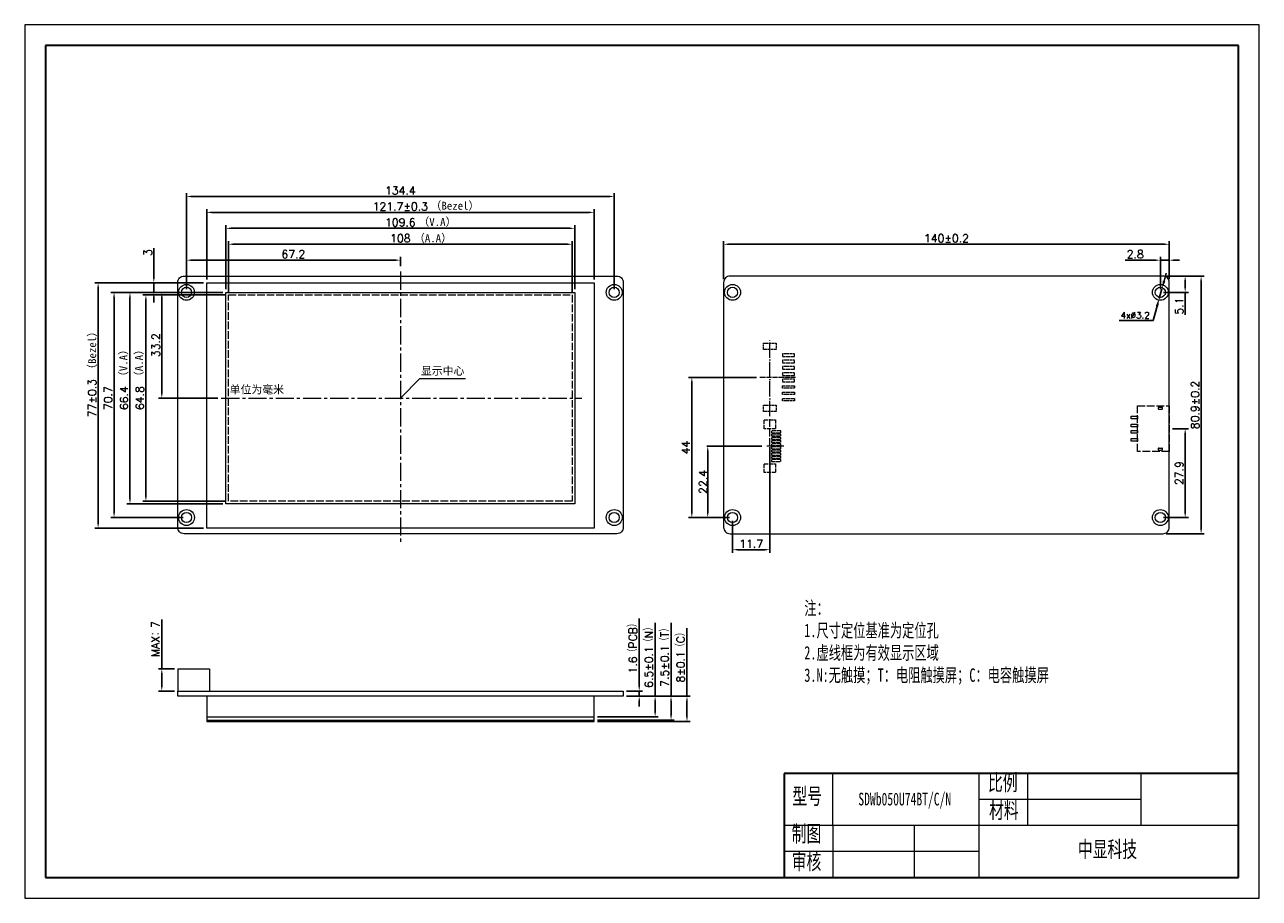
# Model space of a CAD drawing. Header units: millimetres. Extents: x 2074 to 2462, y -3221 to -2947.
import ezdxf

# ---------------------------------------------------------------- set-up
doc = ezdxf.new("R2010")
doc.units = ezdxf.units.MM
doc.header["$LTSCALE"] = 0.2
doc.header["$PDSIZE"] = -5
for name, pattern in [('ACAD_ISO02W100', [15, 12, -3]), ('ACAD_ISO04W100', [30, 24, -3, 0, -3]), ('CENTER2', [28.574999, 19.049999, -3.175, 3.175, -3.175])]:
    doc.linetypes.add(name, pattern=pattern)
doc.layers.get('0').update_dxf_attribs({"lineweight": 18})
doc.layers.get('Defpoints').update_dxf_attribs({"lineweight": 18})
for name, color, linetype, lineweight in [('thick', 7, 'Continuous', 30), ('thin', 7, 'Continuous', 18), ('粗实线层', 7, 'Continuous', 35), ('细实线层', 7, 'Continuous', 18), ('虚线', 7, 'ACAD_ISO02W100', 18)]:
    doc.layers.add(name, color=color, linetype=linetype, lineweight=lineweight)
doc.styles.get("Standard").update_dxf_attribs({"font": 'txt.shx', "bigfont": 'gbcbig.shx'})
doc.styles.add('机械字体', font='SimSun.ttf', dxfattribs={"width": 0.67})
doc.dimstyles.new('ISO-25', dxfattribs={"dimtxt": 2.5, "dimasz": 1.6, "dimexe": 1, "dimexo": 1, "dimtad": 1, "dimtoh": 1, "dimdec": 1, "dimdsep": 46, "dimtxsty": 'Standard', "dimcen": 2.5, "dimdle": 3.2, "dimadec": 0, "dimazin": 0, "dimtfac": 1, "dimtdec": 1, "dimtmove": 0, "dimatfit": 3, "dimfxl": 0, "dimarcsym": 0})
doc.dimstyles.new('ISO-25$0', dxfattribs={"dimtxt": 3, "dimasz": 1.5, "dimexe": 0.3, "dimexo": 1, "dimgap": 0.2, "dimtad": 1, "dimzin": 0, "dimdsep": 46, "dimtxsty": 'Standard', "dimcen": 0.5, "dimdle": 3, "dimadec": 0, "dimazin": 0, "dimtfac": 1, "dimtmove": 0, "dimatfit": 3, "dimfxl": 0, "dimtolj": 1, "dimtzin": 0, "dimarcsym": 0})
doc.dimstyles.new('副本 (2)ISO-25', dxfattribs={"dimtxt": 2.5, "dimasz": 1.6, "dimexe": 1, "dimexo": 1, "dimtad": 1, "dimdsep": 46, "dimtxsty": 'Standard', "dimcen": 2.5, "dimdle": 3.2, "dimadec": 0, "dimazin": 0, "dimtfac": 1, "dimtmove": 0, "dimatfit": 3, "dimfxl": 0, "dimtolj": 1, "dimarcsym": 0})
doc.dimstyles.new('副本ISO-25', dxfattribs={"dimtxt": 2.5, "dimasz": 2.5, "dimexe": 1.25, "dimexo": 1, "dimtad": 1, "dimtoh": 1, "dimdsep": 46, "dimtxsty": 'Standard', "dimcen": 2.5, "dimdle": 5, "dimadec": 0, "dimazin": 0, "dimtfac": 1, "dimtmove": 0, "dimatfit": 3, "dimfxl": 0, "dimtolj": 1, "dimarcsym": 0})

# ---------------------------------------------------------------- blocks, each defined once
blk = doc.blocks.new('*X2')
at = {"color": 0, "linetype": 'ByBlock', "lineweight": -2}
for p, q in [((2137.29, -3029.81), (2137.29, -3009.71)), ((2246.89, -3029.81), (2246.89, -3009.71)), ((2138.89, -3010.71), (2245.29, -3010.71))]:
    blk.add_line(p, q, dxfattribs=at)
at = {"color": 0, "linetype": 'ByBlock'}
for points in [[(2138.89, -3010.45), (2138.89, -3010.98), (2137.29, -3010.71)], [(2245.29, -3010.45), (2245.29, -3010.98), (2246.89, -3010.71)]]:
    blk.add_solid(points, dxfattribs=at)
at = {"layer": 'Defpoints', "color": 0, "linetype": 'ByBlock'}
for p in [(2246.89, -3010.71), (2137.29, -3030.81), (2246.89, -3030.81)]:
    blk.add_point(p, dxfattribs=at)
at = {"color": 0, "linetype": 'ByBlock', "lineweight": 0, "insert": (2192.09, -3008.84), "char_height": 2.5, "attachment_point": 5}
blk.add_mtext('\\A1;109.6', dxfattribs=at)
blk = doc.blocks.new('*X3')
at = {"color": 0, "linetype": 'ByBlock', "lineweight": -2}
for p, q in [((2136.29, -3030.81), (2106.14, -3030.81)), ((2107.14, -3032.41), (2107.14, -3095.61)), ((2136.29, -3097.21), (2106.14, -3097.21))]:
    blk.add_line(p, q, dxfattribs=at)
at = {"color": 0, "linetype": 'ByBlock'}
for points in [[(2106.88, -3032.41), (2107.41, -3032.41), (2107.14, -3030.81)], [(2106.88, -3095.61), (2107.41, -3095.61), (2107.14, -3097.21)]]:
    blk.add_solid(points, dxfattribs=at)
at = {"layer": 'Defpoints', "color": 0, "linetype": 'ByBlock'}
for p in [(2137.29, -3030.81), (2107.14, -3097.21), (2137.29, -3097.21)]:
    blk.add_point(p, dxfattribs=at)
at = {"color": 0, "linetype": 'ByBlock', "lineweight": 0, "insert": (2105.27, -3064.01), "char_height": 2.5, "attachment_point": 5, "rotation": 90}
blk.add_mtext('\\A1;66.4', dxfattribs=at)
blk = doc.blocks.new('*X4')
at = {"color": 0, "linetype": 'ByBlock', "lineweight": -2}
for p, q in [((2114.64, -3026.21), (2114.64, -3016.9)), ((2130.24, -3027.81), (2113.64, -3027.81)), ((2114.64, -3030.81), (2114.64, -3027.81)), ((2123.89, -3030.81), (2113.64, -3030.81)), ((2114.64, -3032.41), (2114.64, -3034.01))]:
    blk.add_line(p, q, dxfattribs=at)
at = {"color": 0, "linetype": 'ByBlock'}
for points in [[(2114.38, -3026.21), (2114.91, -3026.21), (2114.64, -3027.81)], [(2114.38, -3032.41), (2114.91, -3032.41), (2114.64, -3030.81)]]:
    blk.add_solid(points, dxfattribs=at)
at = {"layer": 'Defpoints', "color": 0, "linetype": 'ByBlock'}
for p in [(2131.24, -3027.81), (2114.64, -3030.81), (2124.89, -3030.81)]:
    blk.add_point(p, dxfattribs=at)
at = {"color": 0, "linetype": 'ByBlock', "lineweight": 0, "insert": (2112.77, -3018.35), "char_height": 2.5, "attachment_point": 5, "rotation": 90}
blk.add_mtext('\\A1;3', dxfattribs=at)
blk = doc.blocks.new('*X5')
at = {"color": 0, "linetype": 'ByBlock', "lineweight": -2}
for p, q in [((2130.24, -3027.81), (2096.14, -3027.81)), ((2097.14, -3029.41), (2097.14, -3103.21)), ((2130.24, -3104.81), (2096.14, -3104.81))]:
    blk.add_line(p, q, dxfattribs=at)
at = {"color": 0, "linetype": 'ByBlock'}
for points in [[(2096.88, -3029.41), (2097.41, -3029.41), (2097.14, -3027.81)], [(2096.88, -3103.21), (2097.41, -3103.21), (2097.14, -3104.81)]]:
    blk.add_solid(points, dxfattribs=at)
at = {"layer": 'Defpoints', "color": 0, "linetype": 'ByBlock'}
for p in [(2131.24, -3027.81), (2097.14, -3104.81), (2131.24, -3104.81)]:
    blk.add_point(p, dxfattribs=at)
at = {"color": 0, "linetype": 'ByBlock', "lineweight": 0, "insert": (2095.27, -3064.01), "char_height": 2.5, "attachment_point": 5, "rotation": 90}
blk.add_mtext('\\A1;77%%P0.3', dxfattribs=at)
blk = doc.blocks.new('*X6')
at = {"color": 0, "linetype": 'ByBlock', "lineweight": -2}
for p, q in [((2123.89, -3030.81), (2116.14, -3030.81)), ((2117.14, -3062.41), (2117.14, -3032.41)), ((2134.79, -3064.01), (2116.14, -3064.01))]:
    blk.add_line(p, q, dxfattribs=at)
at = {"color": 0, "linetype": 'ByBlock'}
for points in [[(2116.88, -3032.41), (2117.41, -3032.41), (2117.14, -3030.81)], [(2116.88, -3062.41), (2117.41, -3062.41), (2117.14, -3064.01)]]:
    blk.add_solid(points, dxfattribs=at)
at = {"layer": 'Defpoints', "color": 0, "linetype": 'ByBlock'}
for p in [(2117.14, -3030.81), (2124.89, -3030.81), (2135.79, -3064.01)]:
    blk.add_point(p, dxfattribs=at)
at = {"color": 0, "linetype": 'ByBlock', "lineweight": 0, "insert": (2115.27, -3047.41), "char_height": 2.5, "attachment_point": 5, "rotation": 90}
blk.add_mtext('\\A1;33.2', dxfattribs=at)
blk = doc.blocks.new('*X7')
at = {"color": 0, "linetype": 'ByBlock', "lineweight": -2}
for p, q in [((2137.09, -3031.61), (2111.14, -3031.61)), ((2112.14, -3033.21), (2112.14, -3094.81)), ((2137.09, -3096.41), (2111.14, -3096.41))]:
    blk.add_line(p, q, dxfattribs=at)
at = {"color": 0, "linetype": 'ByBlock'}
for points in [[(2111.88, -3033.21), (2112.41, -3033.21), (2112.14, -3031.61)], [(2111.88, -3094.81), (2112.41, -3094.81), (2112.14, -3096.41)]]:
    blk.add_solid(points, dxfattribs=at)
at = {"layer": 'Defpoints', "color": 0, "linetype": 'ByBlock'}
for p in [(2138.09, -3031.61), (2112.14, -3096.41), (2138.09, -3096.41)]:
    blk.add_point(p, dxfattribs=at)
at = {"color": 0, "linetype": 'ByBlock', "lineweight": 0, "insert": (2110.27, -3064.01), "char_height": 2.5, "attachment_point": 5, "rotation": 90}
blk.add_mtext('\\A1;64.8', dxfattribs=at)
blk = doc.blocks.new('*X8')
at = {"color": 0, "linetype": 'ByBlock', "lineweight": -2}
for p, q in [((2138.09, -3030.61), (2138.09, -3014.71)), ((2139.69, -3015.71), (2244.49, -3015.71)), ((2246.09, -3030.61), (2246.09, -3014.71))]:
    blk.add_line(p, q, dxfattribs=at)
at = {"color": 0, "linetype": 'ByBlock'}
for points in [[(2139.69, -3015.45), (2139.69, -3015.98), (2138.09, -3015.71)], [(2244.49, -3015.45), (2244.49, -3015.98), (2246.09, -3015.71)]]:
    blk.add_solid(points, dxfattribs=at)
at = {"layer": 'Defpoints', "color": 0, "linetype": 'ByBlock'}
for p in [(2246.09, -3015.71), (2138.09, -3031.61), (2246.09, -3031.61)]:
    blk.add_point(p, dxfattribs=at)
at = {"color": 0, "linetype": 'ByBlock', "lineweight": 0, "insert": (2192.09, -3013.84), "char_height": 2.5, "attachment_point": 5}
blk.add_mtext('\\A1;108', dxfattribs=at)
blk = doc.blocks.new('*X9')
at = {"color": 0, "linetype": 'ByBlock', "lineweight": -2}
for p, q in [((2124.89, -3029.81), (2124.89, -3019.71)), ((2190.49, -3020.71), (2126.49, -3020.71)), ((2192.09, -3022.58), (2192.09, -3019.71))]:
    blk.add_line(p, q, dxfattribs=at)
at = {"color": 0, "linetype": 'ByBlock'}
for points in [[(2126.49, -3020.45), (2126.49, -3020.98), (2124.89, -3020.71)], [(2190.49, -3020.45), (2190.49, -3020.98), (2192.09, -3020.71)]]:
    blk.add_solid(points, dxfattribs=at)
at = {"layer": 'Defpoints', "color": 0, "linetype": 'ByBlock'}
for p in [(2124.89, -3020.71), (2192.09, -3023.58), (2124.89, -3030.81)]:
    blk.add_point(p, dxfattribs=at)
at = {"color": 0, "linetype": 'ByBlock', "lineweight": 0, "insert": (2158.49, -3018.84), "char_height": 2.5, "attachment_point": 5}
blk.add_mtext('\\A1;67.2', dxfattribs=at)
blk = doc.blocks.new('2.0-8')
at = {"linetype": 'ACAD_ISO04W100', "lineweight": 0, "ltscale": 0.3}
blk.add_line((1, 8.06), (1, -3.19), dxfattribs=at)
at = {"linetype": 'ACAD_ISO04W100', "lineweight": 0}
blk.add_line((-11.13, 0), (12.76, 0), dxfattribs=at)
at = {"layer": '虚线', "linetype": 'ACAD_ISO02W100', "lineweight": 0, "ltscale": 0.3}
for p, q in [((-6.4, 7.8), (-6.4, 4)), ((-5.6, 7.8), (-6.4, 7.8)), ((-5.6, 4), (-5.6, 7.8)), ((-4.4, 7.8), (-4.4, 4)), ((-3.6, 7.8), (-4.4, 7.8)), ((-3.6, 4), (-3.6, 7.8)), ((-2.4, 7.8), (-2.4, 4)), ((-1.6, 7.8), (-2.4, 7.8)), ((-1.6, 4), (-1.6, 7.8)), ((-0.4, 7.8), (0.4, 7.8)), ((-0.4, 4), (-0.4, 7.8)), ((0.4, 7.8), (0.4, 4)), ((1.6, 7.8), (2.4, 7.8)), ((1.6, 4), (1.6, 7.8)), ((2.4, 7.8), (2.4, 4)), ((3.6, 4), (3.6, 7.8)), ((3.6, 7.8), (4.4, 7.8)), ((4.4, 7.8), (4.4, 4)), ((5.6, 4), (5.6, 7.8)), ((5.6, 7.8), (6.4, 7.8)), ((6.4, 7.8), (6.4, 4)), ((7.6, 4), (7.6, 7.8)), ((7.6, 7.8), (8.4, 7.8)), ((8.4, 7.8), (8.4, 4)), ((-6.4, 4), (-5.6, 4)), ((-4.4, 4), (-3.6, 4)), ((-2.4, 4), (-1.6, 4)), ((0.4, 4), (-0.4, 4)), ((2.4, 4), (1.6, 4)), ((4.4, 4), (3.6, 4)), ((6.4, 4), (5.6, 4)), ((8.4, 4), (7.6, 4)), ((-7.75, 2), (-9.75, 2)), ((-9.75, 2), (-9.75, -2)), ((-7.75, -2), (-7.75, 2)), ((9.75, 2), (9.75, -2)), ((11.75, 2), (9.75, 2)), ((11.75, -2), (11.75, 2)), ((-9.75, -2), (-7.75, -2))]:
    blk.add_line(p, q, dxfattribs=at)
at = {"layer": '虚线', "lineweight": 0, "ltscale": 0.3}
blk.add_line((9.75, -2), (11.75, -2), dxfattribs=at)
blk = doc.blocks.new('*X12')
at = {"color": 0, "linetype": 'ByBlock', "lineweight": -2}
for p, q in [((2308.17, -3079.44), (2308.17, -3112.61)), ((2296.47, -3102.51), (2296.47, -3112.61)), ((2298.07, -3111.61), (2306.57, -3111.61))]:
    blk.add_line(p, q, dxfattribs=at)
at = {"color": 0, "linetype": 'ByBlock'}
for points in [[(2298.07, -3111.35), (2298.07, -3111.88), (2296.47, -3111.61)], [(2306.57, -3111.35), (2306.57, -3111.88), (2308.17, -3111.61)]]:
    blk.add_solid(points, dxfattribs=at)
at = {"layer": 'Defpoints', "color": 0, "linetype": 'ByBlock'}
for p in [(2308.17, -3078.44), (2296.47, -3101.51), (2308.17, -3111.61)]:
    blk.add_point(p, dxfattribs=at)
at = {"color": 0, "linetype": 'ByBlock', "lineweight": 0, "insert": (2302.32, -3109.74), "char_height": 2.5, "attachment_point": 5}
blk.add_mtext('\\A1;11.7', dxfattribs=at)
blk = doc.blocks.new('*X13')
at = {"color": 0, "linetype": 'ByBlock', "lineweight": -2}
for p, q in [((2303.98, -3057.51), (2282.67, -3057.51)), ((2283.67, -3059.11), (2283.67, -3099.91)), ((2295.47, -3101.51), (2282.67, -3101.51))]:
    blk.add_line(p, q, dxfattribs=at)
at = {"color": 0, "linetype": 'ByBlock'}
for points in [[(2283.4, -3059.11), (2283.94, -3059.11), (2283.67, -3057.51)], [(2283.4, -3099.91), (2283.94, -3099.91), (2283.67, -3101.51)]]:
    blk.add_solid(points, dxfattribs=at)
at = {"layer": 'Defpoints', "color": 0, "linetype": 'ByBlock'}
for p in [(2304.98, -3057.51), (2283.67, -3101.51), (2296.47, -3101.51)]:
    blk.add_point(p, dxfattribs=at)
at = {"color": 0, "linetype": 'ByBlock', "lineweight": 0, "insert": (2281.8, -3079.51), "char_height": 2.5, "attachment_point": 5, "rotation": 90}
blk.add_mtext('\\A1;44', dxfattribs=at)
blk = doc.blocks.new('*X14')
at = {"color": 0, "linetype": 'ByBlock', "lineweight": -2}
for p, q in [((2434.67, -3073.61), (2439.67, -3073.61)), ((2438.67, -3075.21), (2438.67, -3099.91)), ((2431.87, -3101.51), (2439.67, -3101.51))]:
    blk.add_line(p, q, dxfattribs=at)
at = {"color": 0, "linetype": 'ByBlock'}
for points in [[(2438.4, -3075.21), (2438.94, -3075.21), (2438.67, -3073.61)], [(2438.4, -3099.91), (2438.94, -3099.91), (2438.67, -3101.51)]]:
    blk.add_solid(points, dxfattribs=at)
at = {"layer": 'Defpoints', "color": 0, "linetype": 'ByBlock'}
for p in [(2433.67, -3073.61), (2430.87, -3101.51), (2438.67, -3101.51)]:
    blk.add_point(p, dxfattribs=at)
at = {"color": 0, "linetype": 'ByBlock', "lineweight": 0, "insert": (2436.8, -3087.56), "char_height": 2.5, "attachment_point": 5, "rotation": 90}
blk.add_mtext('\\A1;27.9', dxfattribs=at)
blk = doc.blocks.new('*X15')
at = {"color": 0, "linetype": 'ByBlock', "lineweight": -2}
for p, q in [((2432.67, -3025.71), (2444.67, -3025.71)), ((2443.67, -3027.31), (2443.67, -3105.01)), ((2432.67, -3106.61), (2444.67, -3106.61))]:
    blk.add_line(p, q, dxfattribs=at)
at = {"color": 0, "linetype": 'ByBlock'}
for points in [[(2443.4, -3027.31), (2443.94, -3027.31), (2443.67, -3025.71)], [(2443.4, -3105.01), (2443.94, -3105.01), (2443.67, -3106.61)]]:
    blk.add_solid(points, dxfattribs=at)
at = {"layer": 'Defpoints', "color": 0, "linetype": 'ByBlock'}
for p in [(2431.67, -3025.71), (2431.67, -3106.61), (2443.67, -3106.61)]:
    blk.add_point(p, dxfattribs=at)
at = {"color": 0, "linetype": 'ByBlock', "lineweight": 0, "insert": (2441.8, -3066.16), "char_height": 2.5, "attachment_point": 5, "rotation": 90}
blk.add_mtext('\\A1;80.9%%P0.2', dxfattribs=at)
blk = doc.blocks.new('*X16')
at = {"color": 0, "linetype": 'ByBlock', "lineweight": -2}
for p, q in [((2432.67, -3025.71), (2439.67, -3025.71)), ((2438.67, -3027.31), (2438.67, -3029.21)), ((2431.87, -3030.81), (2439.67, -3030.81)), ((2438.67, -3030.81), (2438.67, -3037.83))]:
    blk.add_line(p, q, dxfattribs=at)
at = {"color": 0, "linetype": 'ByBlock'}
for points in [[(2438.4, -3027.31), (2438.94, -3027.31), (2438.67, -3025.71)], [(2438.4, -3029.21), (2438.94, -3029.21), (2438.67, -3030.81)]]:
    blk.add_solid(points, dxfattribs=at)
at = {"layer": 'Defpoints', "color": 0, "linetype": 'ByBlock'}
for p in [(2431.67, -3025.71), (2430.87, -3030.81), (2438.67, -3030.81)]:
    blk.add_point(p, dxfattribs=at)
at = {"color": 0, "linetype": 'ByBlock', "lineweight": 0, "insert": (2436.8, -3035.12), "char_height": 2.5, "attachment_point": 5, "rotation": 90}
blk.add_mtext('\\A1;5.1', dxfattribs=at)
blk = doc.blocks.new('*X17')
at = {"color": 0, "linetype": 'ByBlock', "lineweight": -2}
for p, q in [((2293.67, -3026.71), (2293.67, -3014.71)), ((2295.27, -3015.71), (2432.07, -3015.71)), ((2433.67, -3026.71), (2433.67, -3014.71))]:
    blk.add_line(p, q, dxfattribs=at)
at = {"color": 0, "linetype": 'ByBlock'}
for points in [[(2295.27, -3015.45), (2295.27, -3015.98), (2293.67, -3015.71)], [(2432.07, -3015.45), (2432.07, -3015.98), (2433.67, -3015.71)]]:
    blk.add_solid(points, dxfattribs=at)
at = {"layer": 'Defpoints', "color": 0, "linetype": 'ByBlock'}
for p in [(2433.67, -3015.71), (2293.67, -3027.71), (2433.67, -3027.71)]:
    blk.add_point(p, dxfattribs=at)
at = {"color": 0, "linetype": 'ByBlock', "lineweight": 0, "insert": (2363.67, -3013.84), "char_height": 2.5, "attachment_point": 5}
blk.add_mtext('\\A1;140%%P0.2', dxfattribs=at)
blk = doc.blocks.new('*X18')
at = {"color": 0, "linetype": 'ByBlock', "lineweight": -2}
for p, q in [((2429.27, -3020.71), (2419.86, -3020.71)), ((2430.87, -3029.81), (2430.87, -3019.71)), ((2433.67, -3020.71), (2430.87, -3020.71)), ((2433.67, -3026.71), (2433.67, -3019.71)), ((2435.27, -3020.71), (2436.87, -3020.71))]:
    blk.add_line(p, q, dxfattribs=at)
at = {"color": 0, "linetype": 'ByBlock'}
for points in [[(2429.27, -3020.45), (2429.27, -3020.98), (2430.87, -3020.71)], [(2435.27, -3020.45), (2435.27, -3020.98), (2433.67, -3020.71)]]:
    blk.add_solid(points, dxfattribs=at)
at = {"layer": 'Defpoints', "color": 0, "linetype": 'ByBlock'}
for p in [(2433.67, -3020.71), (2433.67, -3027.71), (2430.87, -3030.81)]:
    blk.add_point(p, dxfattribs=at)
at = {"color": 0, "linetype": 'ByBlock', "lineweight": 0, "insert": (2422.99, -3018.84), "char_height": 2.5, "attachment_point": 5}
blk.add_mtext('\\A1;2.8', dxfattribs=at)
blk = doc.blocks.new('*X19')
at = {"color": 0, "lineweight": -2}
for p, q in [((2432.05, -3027.25), (2432.73, -3024.84)), ((2431.38, -3029.66), (2430.51, -3032.74)), ((2428.58, -3039.62), (2429.84, -3035.14)), ((2417.96, -3039.62), (2428.58, -3039.62))]:
    blk.add_line(p, q, dxfattribs=at)
at = {"color": 0}
for points in [[(2431.65, -3027.14), (2432.45, -3027.36), (2431.38, -3029.66)], [(2429.44, -3035.03), (2430.24, -3035.26), (2430.51, -3032.74)]]:
    blk.add_solid(points, dxfattribs=at)
at = {"layer": 'Defpoints', "color": 0}
for p in [(2430.51, -3032.74), (2431.38, -3029.66)]:
    blk.add_point(p, dxfattribs=at)
at = {"color": 0, "lineweight": 0, "insert": (2422.96, -3037.99), "char_height": 2, "attachment_point": 5}
blk.add_mtext('\\A1;4x%%C3.2', dxfattribs=at)
blk = doc.blocks.new('*X20')
at = {"color": 0, "linetype": 'ByBlock', "lineweight": -2}
for p, q in [((2267.14, -3154.39), (2267.14, -3133.23)), ((2263.14, -3155.99), (2268.14, -3155.99)), ((2267.14, -3157.59), (2267.14, -3155.99)), ((2263.14, -3157.59), (2268.14, -3157.59)), ((2267.14, -3159.19), (2267.14, -3160.79))]:
    blk.add_line(p, q, dxfattribs=at)
at = {"color": 0, "linetype": 'ByBlock'}
for points in [[(2266.88, -3154.39), (2267.41, -3154.39), (2267.14, -3155.99)], [(2266.88, -3159.19), (2267.41, -3159.19), (2267.14, -3157.59)]]:
    blk.add_solid(points, dxfattribs=at)
at = {"layer": 'Defpoints', "color": 0, "linetype": 'ByBlock'}
for p in [(2262.14, -3155.99), (2262.14, -3157.59), (2267.14, -3157.59)]:
    blk.add_point(p, dxfattribs=at)
at = {"color": 0, "linetype": 'ByBlock', "lineweight": 0, "insert": (2265.2, -3141.93), "char_height": 2.5, "attachment_point": 5, "rotation": 90}
blk.add_mtext('\\A1;1.6（PCB）', dxfattribs=at)
blk = doc.blocks.new('*X21')
at = {"color": 0, "linetype": 'ByBlock', "lineweight": -2}
for p, q in [((2117.14, -3148.99), (2117.14, -3133.53)), ((2121.14, -3148.99), (2116.14, -3148.99)), ((2117.14, -3154.39), (2117.14, -3150.59)), ((2121.14, -3155.99), (2116.14, -3155.99))]:
    blk.add_line(p, q, dxfattribs=at)
at = {"color": 0, "linetype": 'ByBlock'}
for points in [[(2116.88, -3150.59), (2117.41, -3150.59), (2117.14, -3148.99)], [(2116.88, -3154.39), (2117.41, -3154.39), (2117.14, -3155.99)]]:
    blk.add_solid(points, dxfattribs=at)
at = {"layer": 'Defpoints', "color": 0, "linetype": 'ByBlock'}
for p in [(2122.14, -3148.99), (2117.14, -3155.99), (2122.14, -3155.99)]:
    blk.add_point(p, dxfattribs=at)
at = {"color": 0, "linetype": 'ByBlock', "lineweight": 0, "insert": (2115.2, -3139.65), "char_height": 2.5, "attachment_point": 5, "rotation": 90}
blk.add_mtext('\\A1;MAX：7', dxfattribs=at)
blk = doc.blocks.new('*X22')
at = {"color": 0, "linetype": 'ByBlock', "lineweight": -2}
for p, q in [((2272.14, -3157.59), (2272.14, -3134.61)), ((2263.14, -3157.59), (2273.14, -3157.59)), ((2272.14, -3162.49), (2272.14, -3159.19)), ((2253.99, -3164.09), (2273.14, -3164.09))]:
    blk.add_line(p, q, dxfattribs=at)
at = {"color": 0, "linetype": 'ByBlock'}
for points in [[(2271.88, -3159.19), (2272.41, -3159.19), (2272.14, -3157.59)], [(2271.88, -3162.49), (2272.41, -3162.49), (2272.14, -3164.09)]]:
    blk.add_solid(points, dxfattribs=at)
at = {"layer": 'Defpoints', "color": 0, "linetype": 'ByBlock'}
for p in [(2262.14, -3157.59), (2252.99, -3164.09), (2272.14, -3164.09)]:
    blk.add_point(p, dxfattribs=at)
at = {"color": 0, "linetype": 'ByBlock', "lineweight": 0, "insert": (2270.2, -3144.77), "char_height": 2.5, "attachment_point": 5, "rotation": 90}
blk.add_mtext('\\A1;6.5%%P0.1（N）', dxfattribs=at)
blk = doc.blocks.new('*X23')
at = {"color": 0, "linetype": 'ByBlock', "lineweight": -2}
for p, q in [((2277.14, -3157.59), (2277.14, -3134.61)), ((2263.14, -3157.59), (2278.14, -3157.59)), ((2277.14, -3163.49), (2277.14, -3159.19)), ((2253.99, -3165.09), (2278.14, -3165.09))]:
    blk.add_line(p, q, dxfattribs=at)
at = {"color": 0, "linetype": 'ByBlock'}
for points in [[(2276.88, -3159.19), (2277.41, -3159.19), (2277.14, -3157.59)], [(2276.88, -3163.49), (2277.41, -3163.49), (2277.14, -3165.09)]]:
    blk.add_solid(points, dxfattribs=at)
at = {"layer": 'Defpoints', "color": 0, "linetype": 'ByBlock'}
for p in [(2262.14, -3157.59), (2252.99, -3165.09), (2277.14, -3165.09)]:
    blk.add_point(p, dxfattribs=at)
at = {"color": 0, "linetype": 'ByBlock', "lineweight": 0, "insert": (2275.2, -3144.77), "char_height": 2.5, "attachment_point": 5, "rotation": 90}
blk.add_mtext('\\A1;7.5%%P0.1（T）', dxfattribs=at)
blk = doc.blocks.new('*X24')
at = {"color": 0, "linetype": 'ByBlock', "lineweight": -2}
for p, q in [((2282.14, -3157.59), (2282.14, -3136.28)), ((2263.14, -3157.59), (2283.14, -3157.59)), ((2282.14, -3163.99), (2282.14, -3159.19)), ((2253.99, -3165.59), (2283.14, -3165.59))]:
    blk.add_line(p, q, dxfattribs=at)
at = {"color": 0, "linetype": 'ByBlock'}
for points in [[(2281.88, -3159.19), (2282.41, -3159.19), (2282.14, -3157.59)], [(2281.88, -3163.99), (2282.41, -3163.99), (2282.14, -3165.59)]]:
    blk.add_solid(points, dxfattribs=at)
at = {"layer": 'Defpoints', "color": 0, "linetype": 'ByBlock'}
for p in [(2262.14, -3157.59), (2252.99, -3165.59), (2282.14, -3165.59)]:
    blk.add_point(p, dxfattribs=at)
at = {"color": 0, "linetype": 'ByBlock', "lineweight": 0, "insert": (2280.2, -3144.77), "char_height": 2.5, "attachment_point": 5, "rotation": 90}
blk.add_mtext('\\A1;8%%P0.1（C）', dxfattribs=at)
blk = doc.blocks.new('*X25')
at = {"layer": '粗实线层'}
for p, q in [((-287, 200), (-287, -200)), ((287, 200), (-287, 200)), ((287, -200), (287, 200)), ((-287, -200), (287, -200))]:
    blk.add_line(p, q, dxfattribs=at)
at = {"layer": '细实线层'}
for p, q in [((297, 210), (-297, 210)), ((-297, 210), (-297, -210)), ((297, -210), (297, 210)), ((-297, -210), (297, -210))]:
    blk.add_line(p, q, dxfattribs=at)
blk = doc.blocks.new('*X26')
at = {"color": 0, "linetype": 'ByBlock', "lineweight": -2}
for p, q in [((2123.89, -3030.81), (2101.14, -3030.81)), ((2102.14, -3032.41), (2102.14, -3099.91)), ((2123.89, -3101.51), (2101.14, -3101.51))]:
    blk.add_line(p, q, dxfattribs=at)
at = {"color": 0, "linetype": 'ByBlock'}
for points in [[(2101.88, -3032.41), (2102.41, -3032.41), (2102.14, -3030.81)], [(2101.88, -3099.91), (2102.41, -3099.91), (2102.14, -3101.51)]]:
    blk.add_solid(points, dxfattribs=at)
at = {"layer": 'Defpoints', "color": 0, "linetype": 'ByBlock'}
for p in [(2124.89, -3030.81), (2102.14, -3101.51), (2124.89, -3101.51)]:
    blk.add_point(p, dxfattribs=at)
at = {"color": 0, "linetype": 'ByBlock', "lineweight": 0, "insert": (2100.27, -3064.01), "char_height": 2.5, "attachment_point": 5, "rotation": 90}
blk.add_mtext('\\A1;70.7', dxfattribs=at)
blk = doc.blocks.new('*X27')
at = {"color": 0, "linetype": 'ByBlock', "lineweight": -2}
for p, q in [((2131.24, -3026.81), (2131.24, -3004.71)), ((2132.84, -3005.71), (2251.34, -3005.71)), ((2252.94, -3026.81), (2252.94, -3004.71))]:
    blk.add_line(p, q, dxfattribs=at)
at = {"color": 0, "linetype": 'ByBlock'}
for points in [[(2132.84, -3005.45), (2132.84, -3005.98), (2131.24, -3005.71)], [(2251.34, -3005.45), (2251.34, -3005.98), (2252.94, -3005.71)]]:
    blk.add_solid(points, dxfattribs=at)
at = {"layer": 'Defpoints', "color": 0, "linetype": 'ByBlock'}
for p in [(2252.94, -3005.71), (2131.24, -3027.81), (2252.94, -3027.81)]:
    blk.add_point(p, dxfattribs=at)
at = {"color": 0, "linetype": 'ByBlock', "lineweight": 0, "insert": (2192.09, -3003.84), "char_height": 2.5, "attachment_point": 5}
blk.add_mtext('\\A1;121.7%%P0.3', dxfattribs=at)
blk = doc.blocks.new('*X28')
at = {"color": 0, "linetype": 'ByBlock', "lineweight": -2}
for p, q in [((2124.89, -3029.81), (2124.89, -2999.71)), ((2126.49, -3000.71), (2257.69, -3000.71)), ((2259.29, -3029.81), (2259.29, -2999.71))]:
    blk.add_line(p, q, dxfattribs=at)
at = {"color": 0, "linetype": 'ByBlock'}
for points in [[(2126.49, -3000.45), (2126.49, -3000.98), (2124.89, -3000.71)], [(2257.69, -3000.45), (2257.69, -3000.98), (2259.29, -3000.71)]]:
    blk.add_solid(points, dxfattribs=at)
at = {"layer": 'Defpoints', "color": 0, "linetype": 'ByBlock'}
for p in [(2259.29, -3000.71), (2124.89, -3030.81), (2259.29, -3030.81)]:
    blk.add_point(p, dxfattribs=at)
at = {"color": 0, "linetype": 'ByBlock', "lineweight": 0, "insert": (2192.09, -2998.84), "char_height": 2.5, "attachment_point": 5}
blk.add_mtext('\\A1;134.4', dxfattribs=at)
blk = doc.blocks.new('10')
at = {"layer": '虚线', "lineweight": 0}
for p, q in [((0, 4.45), (0, -1.49)), ((8.91, 0), (-9.07, 0))]:
    blk.add_line(p, q, dxfattribs=at)
at = {"layer": '虚线', "lineweight": 0, "ltscale": 0.5}
for points in [[(-8.3, 1.8), (-5.5, 1.8), (-5.5, -1.8), (-8.3, -1.8)], [(-4.22, 3.45), (-4.78, 3.45), (-4.78, 0.55), (-4.22, 0.55)], [(-3.22, 3.45), (-3.78, 3.45), (-3.78, 0.55), (-3.22, 0.55)], [(-2.22, 3.45), (-2.78, 3.45), (-2.78, 0.55), (-2.22, 0.55)], [(-1.22, 3.45), (-1.77, 3.45), (-1.77, 0.55), (-1.22, 0.55)], [(-0.22, 3.45), (-0.77, 3.45), (-0.77, 0.55), (-0.22, 0.55)], [(0.78, 3.45), (0.23, 3.45), (0.23, 0.55), (0.78, 0.55)], [(1.78, 3.45), (1.23, 3.45), (1.23, 0.55), (1.78, 0.55)], [(2.78, 3.45), (2.22, 3.45), (2.22, 0.55), (2.78, 0.55)], [(3.78, 3.45), (3.22, 3.45), (3.22, 0.55), (3.78, 0.55)], [(4.78, 3.45), (4.22, 3.45), (4.22, 0.55), (4.78, 0.55)], [(5.5, 1.8), (8.3, 1.8), (8.3, -1.8), (5.5, -1.8)]]:
    blk.add_lwpolyline(points, close=True, dxfattribs=at)
blk = doc.blocks.new('*X30')
at = {"color": 0, "lineweight": -2}
for p, q in [((2305.68, -3079.11), (2288.37, -3079.11)), ((2288.67, -3100.01), (2288.67, -3080.61)), ((2295.47, -3101.51), (2288.37, -3101.51))]:
    blk.add_line(p, q, dxfattribs=at)
at = {"color": 0}
for points in [[(2288.42, -3080.61), (2288.92, -3080.61), (2288.67, -3079.11)], [(2288.42, -3100.01), (2288.92, -3100.01), (2288.67, -3101.51)]]:
    blk.add_solid(points, dxfattribs=at)
at = {"layer": 'Defpoints', "color": 0}
for p in [(2288.67, -3079.11), (2306.68, -3079.11), (2296.47, -3101.51)]:
    blk.add_point(p, dxfattribs=at)
at = {"color": 0, "lineweight": 0, "insert": (2287.22, -3090.31), "char_height": 2.5, "attachment_point": 5, "rotation": 90}
blk.add_mtext('\\A1;22.4', dxfattribs=at)
blk = doc.blocks.new('usb4')
at = {"layer": '虚线', "lineweight": 0}
for p, q in [((5492.02, -1468.15), (5492.87, -1468.15)), ((5492.02, -1468.75), (5492.87, -1468.75)), ((5492.02, -1480.95), (5492.87, -1480.95)), ((5492.02, -1481.55), (5492.87, -1481.55))]:
    blk.add_line(p, q, dxfattribs=at)
for points in [[(5485.24, -1467.7), (5495.24, -1467.7), (5495.24, -1482), (5485.24, -1482)], [(5483.24, -1470.9), (5485.24, -1470.9), (5485.24, -1471.8), (5483.24, -1471.8)], [(5483.24, -1473.4), (5485.24, -1473.4), (5485.24, -1474.3), (5483.24, -1474.3)], [(5483.24, -1475.4), (5485.24, -1475.4), (5485.24, -1476.3), (5483.24, -1476.3)], [(5483.24, -1477.9), (5485.24, -1477.9), (5485.24, -1478.8), (5483.24, -1478.8)]]:
    blk.add_lwpolyline(points, close=True, dxfattribs=at)
for centre, start, end in [((5492.02, -1468.45), 90, 270), ((5492.87, -1468.45), 270, 90), ((5492.02, -1481.25), 90, 270), ((5492.87, -1481.25), 270, 90)]:
    blk.add_arc(centre, 0.3, start, end, dxfattribs=at)

msp = doc.modelspace()

# ---------------------------------------------------------------- linework, layer by layer
at = {"linetype": 'CENTER2', "lineweight": 0, "ltscale": 1.5}
for p, q in [((2192.093, -3024.315), (2192.093, -3109.523)), ((2135.793, -3064.013), (2249.086, -3064.013))]:
    msp.add_line(p, q, dxfattribs=at)
at = {"lineweight": 0}
for p, q in [((2192.093, -3064.013), (2198.258, -3057.855)), ((2198.258, -3057.855), (2212.569, -3057.855)), ((2122.143, -3148.992), (2132.143, -3148.992)), ((2122.143, -3148.992), (2122.143, -3155.992)), ((2132.143, -3148.992), (2132.143, -3155.992)), ((2122.143, -3155.992), (2262.143, -3155.992)), ((2122.143, -3157.592), (2122.143, -3155.992)), ((2262.143, -3155.992), (2262.143, -3157.592)), ((2262.143, -3157.592), (2122.143, -3157.592)), ((2131.293, -3157.592), (2131.293, -3164.092)), ((2252.993, -3164.092), (2252.993, -3157.592)), ((2131.293, -3164.092), (2252.993, -3164.092)), ((2131.293, -3164.092), (2131.293, -3165.592)), ((2131.293, -3165.092), (2252.993, -3165.092)), ((2252.993, -3165.092), (2252.993, -3164.092)), ((2252.993, -3165.592), (2252.993, -3165.092)), ((2131.293, -3165.592), (2252.993, -3165.592)), ((2328.008, -3198.213), (2328.008, -3181.903))]:
    msp.add_line(p, q, dxfattribs=at)
for p in [(2312.717, -3181.903), (2147.623, -3214.524)]:
    msp.add_line(p, (2312.717, -3214.524))
for points in [[(2124.143, -3025.713), (2260.143, -3025.713, -0.4142136), (2262.143, -3027.713), (2262.143, -3104.613, -0.4142136), (2260.143, -3106.613), (2124.143, -3106.613, -0.4142136), (2122.143, -3104.613), (2122.143, -3027.713, -0.4142136)], [(2431.671, -3025.713), (2295.671, -3025.713, 0.4142136), (2293.671, -3027.713), (2293.671, -3104.613, 0.4142136), (2295.671, -3106.613), (2431.671, -3106.613, 0.4142136), (2433.671, -3104.613), (2433.671, -3027.713, 0.4142136)]]:
    msp.add_lwpolyline(points, format="xyb", close=True, dxfattribs=at)
for points in [[(2131.243, -3027.813), (2252.943, -3027.813), (2252.943, -3104.813), (2131.243, -3104.813)], [(2137.293, -3030.813), (2246.893, -3030.813), (2246.893, -3097.213), (2137.293, -3097.213)]]:
    msp.add_lwpolyline(points, close=True, dxfattribs=at)
at = {"color": 1, "linetype": 'ACAD_ISO02W100', "lineweight": 0}
msp.add_lwpolyline([(2138.093, -3031.613), (2246.093, -3031.613), (2246.093, -3096.413), (2138.093, -3096.413)], close=True, dxfattribs=at)
at = {"lineweight": 0}
for centre, radius in [((2124.893, -3030.813), 2.5), ((2124.893, -3030.813), 1.6), ((2259.293, -3030.813), 2.5), ((2259.293, -3030.813), 1.6), ((2296.471, -3030.813), 2.5), ((2296.471, -3030.813), 1.6), ((2430.871, -3030.813), 2.5), ((2430.871, -3030.813), 1.6), ((2124.893, -3101.513), 2.5), ((2259.293, -3101.513), 2.5), ((2296.471, -3101.513), 2.5), ((2430.871, -3101.513), 2.5), ((2124.893, -3101.513), 1.6), ((2259.293, -3101.513), 1.6), ((2296.471, -3101.513), 1.6), ((2430.871, -3101.513), 1.6)]:
    msp.add_circle(centre, radius, dxfattribs=at)
at = {"layer": 'thick'}
for p, q in [((2455.435, -3181.903), (2312.717, -3181.903)), ((2312.717, -3181.903), (2312.717, -3214.524)), ((2312.717, -3181.903), (2312.717, -3214.524)), ((2455.435, -3214.524), (2455.435, -3181.903)), ((2312.717, -3214.524), (2455.435, -3214.524))]:
    msp.add_line(p, q, dxfattribs=at)
at = {"layer": 'thin'}
for p, q in [((2373.882, -3181.903), (2373.882, -3214.524)), ((2389.173, -3181.903), (2389.173, -3198.213)), ((2424.853, -3198.213), (2424.853, -3181.903)), ((2424.853, -3190.058), (2373.882, -3190.058)), ((2455.435, -3198.213), (2312.717, -3198.213)), ((2328.008, -3198.213), (2328.008, -3214.524)), ((2353.494, -3198.213), (2353.494, -3214.524)), ((2373.882, -3206.368), (2312.717, -3206.368))]:
    msp.add_line(p, q, dxfattribs=at)

# ---------------------------------------------------------------- block references
at = {"lineweight": 0, "xscale": -1, "rotation": 270}
msp.add_blockref('2.0-8', (2308.171, -3058.513), dxfattribs=at)
at = {"lineweight": 0, "rotation": 270}
msp.add_blockref('10', (2308.171, -3079.113), dxfattribs=at)
at = {"layer": '粗实线层', "lineweight": 0, "xscale": 0.6530298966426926, "yscale": 0.6530298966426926, "zscale": 0.6530298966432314}
msp.add_blockref('*X25', (2268.016, -3083.918), dxfattribs=at)
at = {"layer": '虚线', "lineweight": 0}
msp.add_blockref('usb4', (-3061.569, -1598.761), dxfattribs=at)

# ---------------------------------------------------------------- texts
at = {"lineweight": 0, "char_height": 2.5, "attachment_point": 1}
for s, insert, width in [('{\\fSimSun|b0|i0|c134|p49;（Bezel）}', (2201.579, -3002.377), 16.30181), ('{\\fSimSun|b0|i0|c134|p49;（V.A）}', (2197.776, -3007.429), 17.30909), ('{\\fSimSun|b0|i0|c134|p49;\\C1;（A.A）}', (2196.382, -3012.56), 16.30181), ('{\\fSimSun|b0|i0|c134|p49;显示中心}', (2198.574, -3054.221), 16.30181), ('{\\fSimSun|b0|i0|c134|p49;单位为毫米}', (2138.487, -3060.074), 35.99924)]:
    msp.add_mtext(s, dxfattribs=dict(at, insert=insert, width=width))
at = {"lineweight": 0, "insert": (2094.015, -3056.701), "char_height": 2.5, "width": 16.39388, "attachment_point": 1, "rotation": 90}
msp.add_mtext('{\\fSimSun|b0|i0|c134|p49;（Bezel）}', dxfattribs=at)
at = {"linetype": 'CENTER2', "lineweight": 0, "insert": (2103.836, -3058.974), "char_height": 2.5, "width": 21.82779, "attachment_point": 1, "rotation": 90}
msp.add_mtext('{\\fSimSun|b0|i0|c134|p49;（V.A）}', dxfattribs=at)
at = {"color": 1, "linetype": 'CENTER2', "lineweight": 0, "insert": (2108.689, -3058.974), "char_height": 2.5, "width": 19.61536, "attachment_point": 1, "rotation": 90}
msp.add_mtext('{\\fSimSun|b0|i0|c134|p49;（A.A）}', dxfattribs=at)
at = {"layer": 'thick', "lineweight": 5, "insert": (2319.006, -3127.847), "char_height": 4.20508, "width": 100.81332, "attachment_point": 1, "style": '机械字体'}
msp.add_mtext('注：\\P1.尺寸定位基准为定位孔\\P2.虚线框为有效显示区域\\P3.N:无触摸；T：电阻触摸屏；C：电容触摸屏', dxfattribs=at)
at = {"layer": 'thick', "attachment_point": 1, "style": '机械字体'}
for s, insert, char_height, width in [('比例', (2376.719, -3182.141), 5.0971, 12.94837), ('型号', (2315.287, -3186.428), 5.0971, 12.94837), ('SDWb050U74BT/C/N', (2335.984, -3187.904), 4, 32.20467), ('材料', (2377.054, -3190.847), 5.0971, 12.94837), ('制图', (2315.06, -3198.213), 5.0971, 12.94837), ('中显科技', (2404.949, -3203.111), 5.0971, 28.36201), ('审核', (2315.06, -3206.919), 5.0971, 12.94837)]:
    msp.add_mtext(s, dxfattribs=dict(at, insert=insert, char_height=char_height, width=width))

# ---------------------------------------------------------------- dimensions: what is measured, and where the dimension line sits
at = {"linetype": 'ByBlock', "lineweight": 0}
for base, p1, p2, dimstyle, override, picture, middle in [((2259.293, -3000.713), (2124.893, -3030.813), (2259.293, -3030.813), 'ISO-25', {"dimsah": 1, "dimtolj": 1, "dimtzin": 8}, '*X28', (2192.093, -3000.713)), ((2246.893, -3010.713), (2137.293, -3030.813), (2246.893, -3030.813), 'ISO-25', {"dimsah": 1, "dimtolj": 1, "dimtzin": 8}, '*X2', (2192.093, -3010.713)), ((2124.893, -3020.713), (2192.093, -3023.581), (2124.893, -3030.813), 'ISO-25', {"dimsah": 1, "dimtolj": 1, "dimtzin": 8}, '*X9', (2158.493, -3020.713)), ((2433.671, -3020.713), (2430.871, -3030.813), (2433.671, -3027.713), '副本 (2)ISO-25', {"dimsah": 1, "dimtzin": 8}, '*X18', (2422.987, -3020.713))]:
    dim = msp.add_linear_dim(base=base, p1=p1, p2=p2, dimstyle=dimstyle, override=override, dxfattribs=at)
    dim.commit()
    dim.dimension.update_dxf_attribs({"geometry": picture, "text_midpoint": middle, "dimtype": 160})
for base, p1, p2, text, picture, middle in [((2252.943, -3005.713), (2131.243, -3027.813), (2252.943, -3027.813), '121.7%%P0.3', '*X27', (2192.093, -3005.713)), ((2433.671, -3015.713), (2293.671, -3027.713), (2433.671, -3027.713), '140%%P0.2', '*X17', (2363.671, -3015.713))]:
    dim = msp.add_linear_dim(base=base, p1=p1, p2=p2, text=text, dimstyle='ISO-25', override={"dimsah": 1, "dimtolj": 1}, dxfattribs=at)
    dim.commit()
    dim.dimension.update_dxf_attribs({"geometry": picture, "text_midpoint": middle, "dimtype": 160})
at = {"color": 1, "linetype": 'ByBlock', "lineweight": 0}
dim = msp.add_linear_dim(base=(2246.093, -3015.713), p1=(2138.093, -3031.613), p2=(2246.093, -3031.613), dimstyle='ISO-25', override={"dimsah": 1, "dimtolj": 1, "dimtzin": 8}, dxfattribs=at)
dim.commit()
dim.dimension.update_dxf_attribs({"geometry": '*X8', "text_midpoint": (2192.093, -3015.713), "dimtype": 160})
at = {"linetype": 'ByBlock', "lineweight": 0}
for base, p1, p2, dimstyle, override, picture, middle in [((2114.643, -3030.813), (2131.243, -3027.813), (2124.893, -3030.813), '副本 (2)ISO-25', {"dimsah": 1, "dimtzin": 8}, '*X4', (2114.643, -3018.354)), ((2102.143, -3101.513), (2124.893, -3030.813), (2124.893, -3101.513), 'ISO-25', {"dimsah": 1, "dimtolj": 1, "dimtzin": 8}, '*X26', (2102.143, -3064.013)), ((2107.143, -3097.213), (2137.293, -3030.813), (2137.293, -3097.213), 'ISO-25', {"dimsah": 1, "dimtolj": 1, "dimtzin": 8}, '*X3', (2107.143, -3064.013)), ((2117.143, -3030.813), (2135.793, -3064.013), (2124.893, -3030.813), 'ISO-25', {"dimsah": 1, "dimtolj": 1, "dimtzin": 8}, '*X6', (2117.143, -3047.413)), ((2283.671, -3101.513), (2304.978, -3057.513), (2296.471, -3101.513), 'ISO-25', {"dimsah": 1, "dimtolj": 1, "dimtzin": 8}, '*X13', (2283.671, -3079.513)), ((2438.671, -3101.513), (2433.671, -3073.613), (2430.871, -3101.513), 'ISO-25', {"dimsah": 1, "dimtolj": 1, "dimtzin": 8}, '*X14', (2438.671, -3087.563))]:
    dim = msp.add_linear_dim(base=base, p1=p1, p2=p2, angle=90, dimstyle=dimstyle, override=override, dxfattribs=at)
    dim.commit()
    dim.dimension.update_dxf_attribs({"geometry": picture, "text_midpoint": middle, "dimtype": 160})
at = {"lineweight": 0, "ltscale": 0.5}
dim = msp.add_diameter_dim_2p(p1=(2431.377, -3029.656), p2=(2430.513, -3032.737), text='4x%%C3.2', dimstyle='副本ISO-25', override={"dimtxt": 2, "dimpost": '%%C<>', "dimsah": 1}, dxfattribs=at)
dim.commit()
dim.dimension.update_dxf_attribs({"geometry": '*X19', "text_midpoint": (2422.96, -3039.615), "dimtype": 163})
at = {"linetype": 'ByBlock', "lineweight": 0}
for base, p1, p2, text, dimstyle, override, picture, middle in [((2097.143, -3104.813), (2131.243, -3027.813), (2131.243, -3104.813), '77%%P0.3', 'ISO-25', {"dimsah": 1, "dimtolj": 1}, '*X5', (2097.143, -3064.013)), ((2443.671, -3106.613), (2431.671, -3025.713), (2431.671, -3106.613), '80.9%%P0.2', 'ISO-25', {"dimsah": 1, "dimtolj": 1}, '*X15', (2443.671, -3066.163)), ((2117.143, -3155.992), (2122.143, -3148.992), (2122.143, -3155.992), 'MAX：7', '副本 (2)ISO-25', {"dimsah": 1}, '*X21', (2117.143, -3139.647))]:
    dim = msp.add_linear_dim(base=base, p1=p1, p2=p2, angle=90, text=text, dimstyle=dimstyle, override=override, dxfattribs=at)
    dim.commit()
    dim.dimension.update_dxf_attribs({"geometry": picture, "text_midpoint": middle, "dimtype": 160})
dim = msp.add_linear_dim(base=(2438.671, -3030.813), p1=(2431.671, -3025.713), p2=(2430.871, -3030.813), angle=90, dimstyle='副本 (2)ISO-25', override={"dimsah": 1, "dimtzin": 8}, dxfattribs=at)
dim.commit()
dim.dimension.update_dxf_attribs({"geometry": '*X16', "text_midpoint": (2436.796, -3035.122)})
at = {"color": 1, "linetype": 'ByBlock', "lineweight": 0}
dim = msp.add_linear_dim(base=(2112.143, -3096.413), p1=(2138.093, -3031.613), p2=(2138.093, -3096.413), angle=90, dimstyle='ISO-25', override={"dimsah": 1, "dimtolj": 1, "dimtzin": 8}, dxfattribs=at)
dim.commit()
dim.dimension.update_dxf_attribs({"geometry": '*X7', "text_midpoint": (2112.143, -3064.013), "dimtype": 160})
at = {"lineweight": 0}
dim = msp.add_linear_dim(base=(2288.671, -3079.113), p1=(2296.471, -3101.513), p2=(2306.679, -3079.113), angle=90, text='22.4', dimstyle='ISO-25$0', override={"dimtxt": 2.5, "dimsah": 1, "dimarcsym": 1}, dxfattribs=at)
dim.commit()
dim.dimension.update_dxf_attribs({"geometry": '*X30', "text_midpoint": (2287.221, -3090.313)})
at = {"linetype": 'ByBlock', "lineweight": 0}
dim = msp.add_linear_dim(base=(2308.171, -3111.613), p1=(2296.471, -3101.513), p2=(2308.171, -3078.441), dimstyle='ISO-25', override={"dimsah": 1, "dimtolj": 1, "dimtzin": 8}, dxfattribs=at)
dim.commit()
dim.dimension.update_dxf_attribs({"geometry": '*X12', "text_midpoint": (2302.321, -3109.738)})
at = {"linetype": 'ByBlock', "lineweight": 0, "ltscale": 0.5}
for base, p1, p2, text, picture, middle in [((2272.143, -3164.092), (2262.143, -3157.592), (2252.993, -3164.092), '6.5%%P0.1（N）', '*X22', (2272.143, -3144.767)), ((2277.143, -3165.092), (2262.143, -3157.592), (2252.993, -3165.092), '7.5%%P0.1（T）', '*X23', (2277.143, -3144.767)), ((2267.143, -3157.592), (2262.143, -3155.992), (2262.143, -3157.592), '1.6（PCB）', '*X20', (2267.143, -3141.93)), ((2282.143, -3165.592), (2262.143, -3157.592), (2252.993, -3165.592), '8%%P0.1（C）', '*X24', (2282.143, -3144.767))]:
    dim = msp.add_linear_dim(base=base, p1=p1, p2=p2, angle=90, text=text, dimstyle='副本 (2)ISO-25', override={"dimsah": 1}, dxfattribs=at)
    dim.commit()
    dim.dimension.update_dxf_attribs({"geometry": picture, "text_midpoint": middle, "dimtype": 160})

doc.saveas('drawing.dxf')
